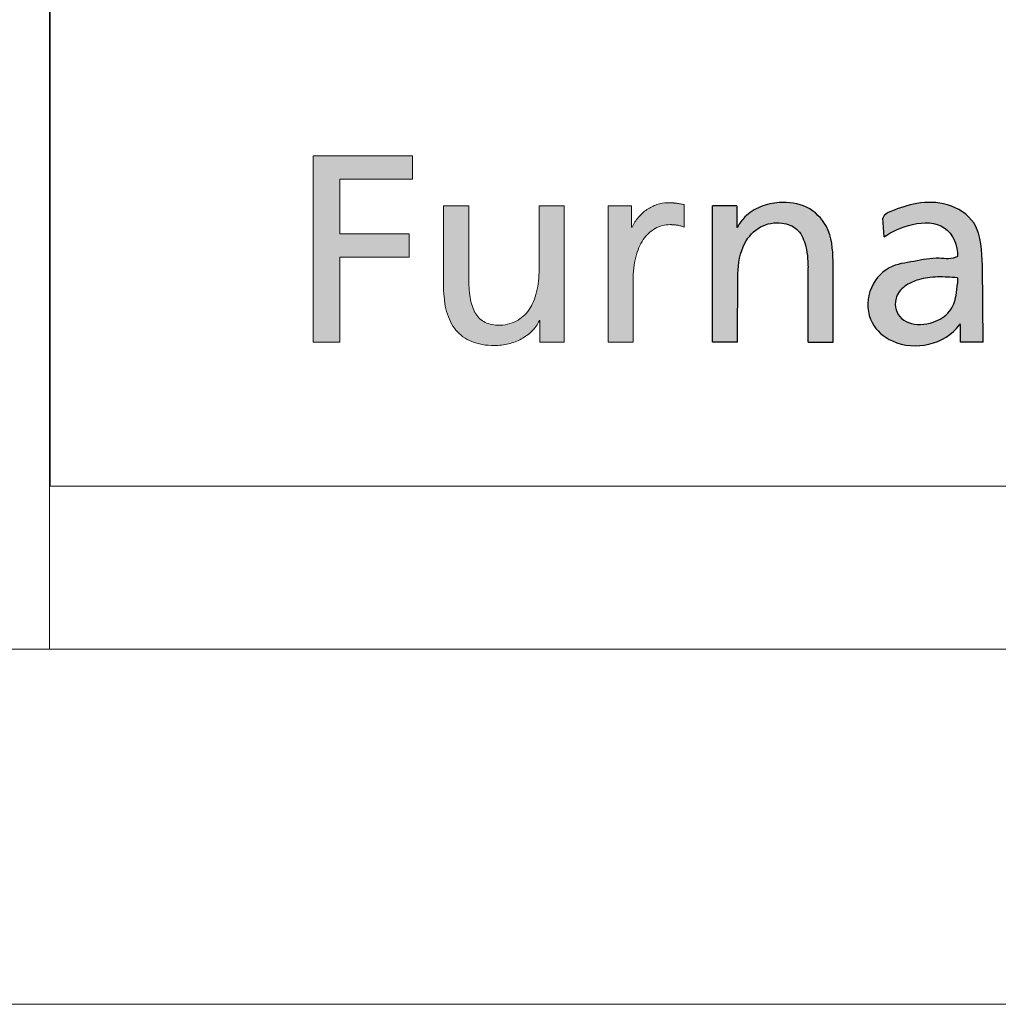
# Model space of a CAD drawing. Header units: millimetres. Extents: x 0 to 594, y 0 to 424.
# Tile 2 of 13: x 402 to 416, y 0 to 14. Entities that reach past the tile are written whole.
import ezdxf

# ---------------------------------------------------------------- set-up
doc = ezdxf.new("R2010")
doc.units = ezdxf.units.MM
doc.header["$LTSCALE"] = 0.25
doc.layers.add('FORMAT', color=7, linetype='Continuous')

# ---------------------------------------------------------------- blocks, each defined once
blk = doc.blocks.new('cajetin')
at = {"color": 7, "linetype": 'Continuous', "lineweight": 18}
for p, q in [((853.5, 7.5), (7.5, 7.5)), ((861, 0), (0, 0))]:
    blk.add_line(p, q, dxfattribs=at)
blk = doc.blocks.new('LOGO_sombreado')
at = {"linetype": 'Continuous'}
blk.add_hatch(color=7, dxfattribs=at).paths.add_polyline_path([(4.078, 4.32), (5.1, 4.32), (5.1, 4.651), (3.702, 4.651), (3.702, 2.023), (4.078, 2.023), (4.078, 3.22), (5.054, 3.22), (5.054, 3.551), (4.078, 3.551)], flags=0)
blk.add_hatch(color=7, dxfattribs=at).paths.add_polyline_path([(4.078, 4.32), (5.1, 4.32), (5.1, 4.651), (3.702, 4.651), (3.702, 2.023), (4.078, 2.023), (4.078, 3.22), (5.054, 3.22), (5.054, 3.551), (4.078, 3.551)], flags=0)
h = blk.add_hatch(color=7, dxfattribs=at)
edge = h.paths.add_edge_path(flags=0)
edge.add_spline(control_points=[(5.713, 2.196), (5.772, 2.125), (5.847, 2.071), (5.937, 2.034)], knot_values=[55, 55, 55, 55, 56, 56, 56, 56], weights=[1, 1, 1, 1], degree=3, periodic=0)
edge.add_spline(control_points=[(5.937, 2.034), (6.028, 1.997), (6.135, 1.977), (6.259, 1.977)], knot_values=[56, 56, 56, 56, 57, 57, 57, 57], weights=[1, 1, 1, 1], degree=3, periodic=0)
edge.add_arc((6.259, 2.796), 0.818, 269.9868, 283.8904)
edge.add_spline(control_points=[(6.456, 2.001), (6.519, 2.017), (6.58, 2.04), (6.635, 2.071)], knot_values=[0, 0, 0, 0, 1, 1, 1, 1], weights=[1, 1, 1, 1], degree=3, periodic=0)
edge.add_spline(control_points=[(6.635, 2.071), (6.69, 2.101), (6.741, 2.137), (6.784, 2.181)], knot_values=[1, 1, 1, 1, 2, 2, 2, 2], weights=[1, 1, 1, 1], degree=3, periodic=0)
edge.add_spline(control_points=[(6.784, 2.181), (6.827, 2.224), (6.863, 2.273), (6.889, 2.328)], knot_values=[2, 2, 2, 2, 3, 3, 3, 3], weights=[1, 1, 1, 1], degree=3, periodic=0)
edge.add_line((6.889, 2.328), (6.896, 2.328))
edge.add_line((6.896, 2.328), (6.896, 2.023))
edge.add_line((6.896, 2.023), (7.067, 2.023))
edge.add_line((7.067, 2.023), (7.238, 2.023))
edge.add_line((7.238, 2.023), (7.238, 2.263))
edge.add_line((7.238, 2.263), (7.238, 3.943))
edge.add_line((7.238, 3.943), (6.885, 3.943))
edge.add_line((6.885, 3.943), (6.885, 3.721))
edge.add_spline(control_points=[(6.885, 3.721), (6.885, 3.647), (6.885, 3.573), (6.885, 3.499), (6.885, 3.35), (6.885, 3.202), (6.885, 3.054), (6.885, 2.937), (6.873, 2.829), (6.85, 2.734)], knot_values=[30, 30, 30, 30, 31, 31, 31, 33, 33, 33, 34, 34, 34, 34], weights=[1, 1, 1, 1, 1, 1, 1, 1, 1, 1], degree=3, periodic=0)
edge.add_spline(control_points=[(6.85, 2.734), (6.827, 2.637), (6.792, 2.553), (6.696, 2.414), (6.636, 2.359), (6.562, 2.321)], knot_values=[34, 34, 34, 34, 35, 35, 36, 36, 36, 36], weights=[1, 1, 1, 1, 1, 1], degree=3, periodic=0)
edge.add_spline(control_points=[(6.562, 2.321), (6.489, 2.284), (6.402, 2.263), (6.301, 2.263)], knot_values=[36, 36, 36, 36, 37, 37, 37, 37], weights=[1, 1, 1, 1], degree=3, periodic=0)
edge.add_spline(control_points=[(6.301, 2.263), (6.224, 2.268), (6.16, 2.285), (6.107, 2.315)], knot_values=[37, 37, 37, 37, 38, 38, 38, 38], weights=[1, 1, 1, 1], degree=3, periodic=0)
edge.add_spline(control_points=[(6.107, 2.315), (6.054, 2.345), (6.013, 2.388), (5.982, 2.445)], knot_values=[38, 38, 38, 38, 39, 39, 39, 39], weights=[1, 1, 1, 1], degree=3, periodic=0)
edge.add_spline(control_points=[(5.982, 2.445), (5.95, 2.501), (5.928, 2.571), (5.914, 2.655)], knot_values=[39, 39, 39, 39, 40, 40, 40, 40], weights=[1, 1, 1, 1], degree=3, periodic=0)
edge.add_spline(control_points=[(5.914, 2.655), (5.9, 2.739), (5.894, 2.837), (5.894, 2.949), (5.894, 3.115), (5.894, 3.28), (5.894, 3.446), (5.894, 3.529), (5.894, 3.612), (5.894, 3.695), (5.894, 3.777), (5.894, 3.86), (5.894, 3.943)], knot_values=[40, 40, 40, 40, 41, 41, 41, 43, 43, 43, 44, 44, 44, 45, 45, 45, 45], weights=[1, 1, 1, 1, 1, 1, 1, 1, 1, 1, 1, 1, 1], degree=3, periodic=0)
edge.add_line((5.894, 3.943), (5.54, 3.943))
edge.add_spline(control_points=[(5.54, 3.943), (5.54, 3.848), (5.54, 3.753), (5.54, 3.658), (5.54, 3.563), (5.54, 3.468), (5.54, 3.372), (5.54, 3.182), (5.54, 2.992), (5.54, 2.802), (5.54, 2.673), (5.554, 2.557), (5.583, 2.455)], knot_values=[49, 49, 49, 49, 50, 50, 50, 51, 51, 51, 53, 53, 53, 54, 54, 54, 54], weights=[1, 1, 1, 1, 1, 1, 1, 1, 1, 1, 1, 1, 1], degree=3, periodic=0)
edge.add_spline(control_points=[(5.583, 2.455), (5.611, 2.354), (5.655, 2.267), (5.713, 2.196)], knot_values=[54, 54, 54, 54, 55, 55, 55, 55], weights=[1, 1, 1, 1], degree=3, periodic=0)
h = blk.add_hatch(color=7, dxfattribs=at)
edge = h.paths.add_edge_path(flags=0)
edge.add_line((8.928, 3.962), (8.875, 3.972))
edge.add_spline(control_points=[(8.875, 3.972), (8.858, 3.975), (8.841, 3.978), (8.823, 3.98)], knot_values=[22.132418, 22.132418, 22.132418, 22.132418, 23.132418, 23.132418, 23.132418, 23.132418], weights=[1, 1, 1, 1], degree=3, periodic=0)
edge.add_arc((8.709, 3.1), 0.888, 82.6219, 86.3614)
edge.add_spline(control_points=[(8.765, 3.986), (8.745, 3.987), (8.722, 3.988), (8.695, 3.988), (8.644, 3.988), (8.593, 3.979), (8.544, 3.963)], knot_values=[0.065266, 0.065266, 0.065266, 0.065266, 1.065266, 1.065266, 1.065266, 2.065266, 2.065266, 2.065266, 2.065266], weights=[1, 1, 1, 1, 1, 1, 1], degree=3, periodic=0)
edge.add_spline(control_points=[(8.544, 3.963), (8.495, 3.946), (8.448, 3.922), (8.404, 3.892)], knot_values=[2.065266, 2.065266, 2.065266, 2.065266, 3.065266, 3.065266, 3.065266, 3.065266], weights=[1, 1, 1, 1], degree=3, periodic=0)
edge.add_spline(control_points=[(8.404, 3.892), (8.36, 3.861), (8.319, 3.825), (8.283, 3.783)], knot_values=[3.065266, 3.065266, 3.065266, 3.065266, 4.065266, 4.065266, 4.065266, 4.065266], weights=[1, 1, 1, 1], degree=3, periodic=0)
edge.add_spline(control_points=[(8.283, 3.783), (8.248, 3.742), (8.218, 3.695), (8.194, 3.646)], knot_values=[4.065266, 4.065266, 4.065266, 4.065266, 5.065266, 5.065266, 5.065266, 5.065266], weights=[1, 1, 1, 1], degree=3, periodic=0)
edge.add_line((8.194, 3.646), (8.187, 3.646))
edge.add_line((8.187, 3.646), (8.187, 3.943))
edge.add_line((8.187, 3.943), (8.021, 3.943))
edge.add_line((8.021, 3.943), (7.856, 3.943))
edge.add_line((7.856, 3.943), (7.856, 3.703))
edge.add_line((7.856, 3.703), (7.856, 2.023))
edge.add_line((7.856, 2.023), (8.209, 2.023))
edge.add_spline(control_points=[(8.209, 2.023), (8.209, 2.314), (8.209, 2.605), (8.209, 2.896), (8.209, 3.017), (8.222, 3.126), (8.247, 3.222)], knot_values=[12.065266, 12.065266, 12.065266, 12.065266, 13.065266, 13.065266, 13.065266, 14.065266, 14.065266, 14.065266, 14.065266], weights=[1, 1, 1, 1, 1, 1, 1], degree=3, periodic=0)
edge.add_spline(control_points=[(8.247, 3.222), (8.271, 3.318), (8.307, 3.401), (8.352, 3.469)], knot_values=[14.065266, 14.065266, 14.065266, 14.065266, 15.065266, 15.065266, 15.065266, 15.065266], weights=[1, 1, 1, 1], degree=3, periodic=0)
edge.add_spline(control_points=[(8.352, 3.469), (8.398, 3.537), (8.454, 3.589), (8.518, 3.625)], knot_values=[15.065266, 15.065266, 15.065266, 15.065266, 16.065266, 16.065266, 16.065266, 16.065266], weights=[1, 1, 1, 1], degree=3, periodic=0)
edge.add_spline(control_points=[(8.518, 3.625), (8.582, 3.661), (8.654, 3.68), (8.733, 3.68)], knot_values=[16.065266, 16.065266, 16.065266, 16.065266, 17.065266, 17.065266, 17.065266, 17.065266], weights=[1, 1, 1, 1], degree=3, periodic=0)
edge.add_arc((8.733, 2.982), 0.698, 86.1548, 90.0023, ccw=False)
edge.add_spline(control_points=[(8.78, 3.678), (8.796, 3.677), (8.813, 3.675), (8.829, 3.673)], knot_values=[17.132418, 17.132418, 17.132418, 17.132418, 18.132418, 18.132418, 18.132418, 18.132418], weights=[1, 1, 1, 1], degree=3, periodic=0)
edge.add_spline(control_points=[(8.829, 3.673), (8.846, 3.67), (8.863, 3.667), (8.879, 3.662)], knot_values=[18.132418, 18.132418, 18.132418, 18.132418, 19.132418, 19.132418, 19.132418, 19.132418], weights=[1, 1, 1, 1], degree=3, periodic=0)
edge.add_spline(control_points=[(8.879, 3.662), (8.896, 3.658), (8.912, 3.652), (8.928, 3.646)], knot_values=[19.132418, 19.132418, 19.132418, 19.132418, 20.132418, 20.132418, 20.132418, 20.132418], weights=[1, 1, 1, 1], degree=3, periodic=0)
edge.add_line((8.928, 3.646), (8.928, 3.962))
h = blk.add_hatch(color=7, dxfattribs=at)
edge = h.paths.add_edge_path(flags=0)
edge.add_line((9.328, 2.026), (9.328, 3.946))
edge.add_line((9.328, 3.946), (9.67, 3.946))
edge.add_line((9.67, 3.946), (9.67, 3.641))
edge.add_line((9.67, 3.641), (9.678, 3.641))
edge.add_spline(control_points=[(9.678, 3.641), (9.704, 3.696), (9.793, 3.817), (10, 3.948), (10.305, 4.01), (10.669, 3.967), (10.997, 3.643), (11.021, 3.332), (11.026, 3.17)], knot_values=[0, 0, 0, 0, 0.090993, 0.223661, 0.358303, 0.55535, 0.750586, 1, 1, 1, 1], weights=[1, 1, 1, 1, 1, 1, 1, 1, 1], degree=3, periodic=0)
edge.add_line((11.026, 3.17), (11.026, 2.026))
edge.add_line((11.026, 2.026), (10.672, 2.026))
edge.add_line((10.672, 2.026), (10.672, 3.075))
edge.add_spline(control_points=[(10.672, 3.075), (10.669, 3.188), (10.66, 3.379), (10.536, 3.635), (10.28, 3.729), (9.984, 3.677), (9.726, 3.396), (9.691, 3.133), (9.683, 2.986)], knot_values=[0, 0, 0, 0, 0.181683, 0.307789, 0.426651, 0.591078, 0.760733, 1, 1, 1, 1], weights=[1, 1, 1, 1, 1, 1, 1, 1, 1], degree=3, periodic=0)
edge.add_line((9.683, 2.986), (9.681, 2.026))
edge.add_line((9.681, 2.026), (9.328, 2.026))
h = blk.add_hatch(color=7, dxfattribs=at)
edge = h.paths.add_edge_path(flags=0)
edge.add_spline(control_points=[(12.776, 3.232), (12.697, 3.183), (12.484, 3.232), (12.167, 3.156), (11.773, 3.111), (11.49, 2.752), (11.514, 2.287), (12.023, 1.86), (12.597, 1.99), (12.807, 2.27)], knot_values=[0, 0, 0, 0, 0.079966, 0.190057, 0.300094, 0.432511, 0.566689, 0.684622, 1, 1, 1, 1], weights=[1, 1, 1, 1, 1, 1, 1, 1, 1, 1], degree=3, periodic=0)
edge.add_spline(control_points=[(12.807, 2.27), (12.817, 2.296), (12.814, 2.27)], knot_values=[0, 0, 0, 1, 1, 1], weights=[1, 1, 1], degree=2, periodic=0)
edge.add_line((12.814, 2.27), (12.814, 2.023))
edge.add_line((12.814, 2.023), (13.139, 2.023))
edge.add_line((13.139, 2.023), (13.128, 3.106))
edge.add_spline(control_points=[(13.128, 3.106), (13.12, 3.292), (13.119, 3.706), (12.65, 4), (12.214, 4.002), (11.911, 3.898), (11.743, 3.828), (11.727, 3.77)], knot_values=[0, 0, 0, 0, 0.300445, 0.525135, 0.737289, 0.925487, 1, 1, 1, 1], weights=[1, 1, 1, 1, 1, 1, 1, 1], degree=3, periodic=0)
edge.add_line((11.727, 3.77), (11.744, 3.507))
edge.add_spline(control_points=[(11.744, 3.507), (11.927, 3.643), (12.567, 3.881), (12.789, 3.381), (12.776, 3.232)], knot_values=[0, 0, 0, 0, 0.658996, 1, 1, 1, 1], weights=[1, 1, 1, 1, 1], degree=3, periodic=0)
edge = h.paths.add_edge_path(flags=0)
edge.add_spline(control_points=[(12.776, 2.849), (12.772, 2.793), (12.762, 2.658), (12.682, 2.43), (12.419, 2.275), (12.142, 2.255), (11.913, 2.398), (11.87, 2.662), (12.044, 2.834), (12.252, 2.921), (12.499, 2.953), (12.683, 2.938), (12.776, 2.931)], knot_values=[0, 0, 0, 0, 0.068904, 0.168815, 0.283862, 0.42722, 0.488917, 0.605379, 0.695962, 0.771545, 0.884045, 1, 1, 1, 1], weights=[1, 1, 1, 1, 1, 1, 1, 1, 1, 1, 1, 1, 1], degree=3, periodic=0)
edge.add_line((12.776, 2.931), (12.776, 2.849))
at = {"color": 7, "linetype": 'Continuous', "lineweight": 18}
for p, q in [((0, 20), (0, 0)), ((3.702, 2.023), (3.702, 4.651)), ((3.702, 4.651), (5.1, 4.651)), ((3.702, 2.023), (3.702, 4.651)), ((5.1, 4.651), (5.1, 4.32)), ((4.078, 4.32), (4.078, 3.551)), ((5.1, 4.32), (4.078, 4.32)), ((4.078, 3.551), (5.054, 3.551)), ((5.054, 3.551), (5.054, 3.22)), ((5.054, 3.22), (4.078, 3.22)), ((4.078, 3.22), (4.078, 2.023)), ((4.078, 2.023), (3.702, 2.023)), ((0, 0), (72.5, 0))]:
    blk.add_line(p, q, dxfattribs=at)
blk.add_arc((6.259, 2.796), 0.818, 269.9868, 283.8904, dxfattribs=at)
at = {"color": 8, "linetype": 'Continuous', "lineweight": 0}
for points, knots in [([(5.894, 3.943), (5.864, 3.943), (5.835, 3.943), (5.805, 3.943), (5.746, 3.943), (5.688, 3.943), (5.629, 3.943), (5.599, 3.943), (5.57, 3.943), (5.54, 3.943)], [45, 45, 45, 45, 46, 46, 46, 48, 48, 48, 49, 49, 49, 49]), ([(5.54, 3.943), (5.54, 3.848), (5.54, 3.753), (5.54, 3.658), (5.54, 3.563), (5.54, 3.468), (5.54, 3.372), (5.54, 3.182), (5.54, 2.992), (5.54, 2.802), (5.54, 2.673), (5.554, 2.557), (5.583, 2.455)], [49, 49, 49, 49, 50, 50, 50, 51, 51, 51, 53, 53, 53, 54, 54, 54, 54]), ([(5.914, 2.655), (5.9, 2.739), (5.894, 2.837), (5.894, 2.949), (5.894, 3.115), (5.894, 3.28), (5.894, 3.446), (5.894, 3.529), (5.894, 3.612), (5.894, 3.695), (5.894, 3.777), (5.894, 3.86), (5.894, 3.943)], [40, 40, 40, 40, 41, 41, 41, 43, 43, 43, 44, 44, 44, 45, 45, 45, 45]), ([(7.238, 3.943), (7.209, 3.943), (7.179, 3.943), (7.15, 3.943), (7.091, 3.943), (7.032, 3.943), (6.973, 3.943), (6.944, 3.943), (6.914, 3.943), (6.885, 3.943)], [25, 25, 25, 25, 26, 26, 26, 28, 28, 28, 29, 29, 29, 29]), ([(7.238, 2.263), (7.238, 2.318), (7.238, 2.373), (7.238, 2.428), (7.238, 2.533), (7.238, 2.638), (7.238, 2.743), (7.238, 2.823), (7.238, 2.903), (7.238, 2.983), (7.238, 3.143), (7.238, 3.303), (7.238, 3.463), (7.238, 3.623), (7.238, 3.783), (7.238, 3.943)], [20, 20, 20, 20, 21, 21, 21, 22, 22, 22, 23, 23, 23, 24, 24, 24, 25, 25, 25, 25]), ([(8.765, 3.986), (8.745, 3.987), (8.722, 3.988), (8.695, 3.988), (8.644, 3.988), (8.593, 3.979), (8.544, 3.963)], [0.065266, 0.065266, 0.065266, 0.065266, 1.065266, 1.065266, 1.065266, 2.065266, 2.065266, 2.065266, 2.065266]), ([(6.885, 3.721), (6.885, 3.647), (6.885, 3.573), (6.885, 3.499), (6.885, 3.35), (6.885, 3.202), (6.885, 3.054), (6.885, 2.937), (6.873, 2.829), (6.85, 2.734)], [30, 30, 30, 30, 31, 31, 31, 33, 33, 33, 34, 34, 34, 34]), ([(8.209, 2.023), (8.209, 2.314), (8.209, 2.605), (8.209, 2.896), (8.209, 3.017), (8.222, 3.126), (8.247, 3.222)], [12.065266, 12.065266, 12.065266, 12.065266, 13.065266, 13.065266, 13.065266, 14.065266, 14.065266, 14.065266, 14.065266]), ([(6.85, 2.734), (6.827, 2.637), (6.792, 2.553), (6.696, 2.414), (6.636, 2.359), (6.562, 2.321)], [34, 34, 34, 34, 35, 35, 36, 36, 36, 36]), ([(6.889, 2.328), (6.89, 2.328), (6.892, 2.328), (6.893, 2.328), (6.894, 2.328), (6.894, 2.328), (6.894, 2.328), (6.894, 2.328), (6.895, 2.328), (6.895, 2.328), (6.895, 2.328), (6.895, 2.328), (6.895, 2.328), (6.896, 2.328), (6.896, 2.328), (6.896, 2.328)], [3, 3, 3, 3, 4, 4, 4, 5, 5, 5, 6, 6, 6, 7, 7, 7, 8, 8, 8, 8]), ([(6.896, 2.328), (6.896, 2.302), (6.896, 2.277), (6.896, 2.251), (6.896, 2.226), (6.896, 2.201), (6.896, 2.175), (6.896, 2.15), (6.896, 2.124), (6.896, 2.099), (6.896, 2.095), (6.896, 2.091), (6.896, 2.087), (6.896, 2.078), (6.896, 2.07), (6.896, 2.061), (6.896, 2.056), (6.896, 2.051), (6.896, 2.047), (6.896, 2.043), (6.896, 2.039), (6.896, 2.035), (6.896, 2.031), (6.896, 2.027), (6.896, 2.023)], [8, 8, 8, 8, 9, 9, 9, 10, 10, 10, 12, 12, 12, 13, 13, 13, 14, 14, 14, 15, 15, 15, 16, 16, 16, 17, 17, 17, 17])]:
    blk.add_open_spline(points, degree=3, knots=knots, dxfattribs=at)
for points in [[(6.885, 3.943), (6.885, 3.869), (6.885, 3.795), (6.885, 3.721)], [(8.021, 3.943), (7.966, 3.943), (7.911, 3.943), (7.856, 3.943)], [(7.856, 3.943), (7.856, 3.863), (7.856, 3.783), (7.856, 3.703)], [(8.187, 3.943), (8.132, 3.943), (8.077, 3.943), (8.021, 3.943)], [(8.187, 3.646), (8.187, 3.745), (8.187, 3.844), (8.187, 3.943)], [(8.404, 3.892), (8.36, 3.861), (8.319, 3.825), (8.283, 3.783)], [(8.544, 3.963), (8.495, 3.946), (8.448, 3.922), (8.404, 3.892)], [(8.875, 3.972), (8.858, 3.975), (8.841, 3.978), (8.823, 3.98)], [(8.928, 3.962), (8.911, 3.965), (8.893, 3.969), (8.875, 3.972)], [(8.928, 3.646), (8.928, 3.751), (8.928, 3.856), (8.928, 3.962)], [(8.283, 3.783), (8.248, 3.742), (8.218, 3.695), (8.194, 3.646)], [(7.856, 3.703), (7.856, 3.143), (7.856, 2.583), (7.856, 2.023)], [(8.194, 3.646), (8.192, 3.646), (8.189, 3.646), (8.187, 3.646)], [(8.352, 3.469), (8.398, 3.537), (8.454, 3.589), (8.518, 3.625)], [(8.518, 3.625), (8.582, 3.661), (8.654, 3.68), (8.733, 3.68)], [(8.78, 3.678), (8.796, 3.677), (8.813, 3.675), (8.829, 3.673)], [(8.829, 3.673), (8.846, 3.67), (8.863, 3.667), (8.879, 3.662)], [(8.879, 3.662), (8.896, 3.658), (8.912, 3.652), (8.928, 3.646)], [(8.247, 3.222), (8.271, 3.318), (8.307, 3.401), (8.352, 3.469)], [(5.982, 2.445), (5.95, 2.501), (5.928, 2.571), (5.914, 2.655)], [(5.583, 2.455), (5.611, 2.354), (5.655, 2.267), (5.713, 2.196)], [(6.107, 2.315), (6.054, 2.345), (6.013, 2.388), (5.982, 2.445)], [(6.301, 2.263), (6.224, 2.268), (6.16, 2.285), (6.107, 2.315)], [(6.562, 2.321), (6.489, 2.284), (6.402, 2.263), (6.301, 2.263)], [(6.784, 2.181), (6.827, 2.224), (6.863, 2.273), (6.889, 2.328)], [(7.238, 2.023), (7.238, 2.103), (7.238, 2.183), (7.238, 2.263)], [(5.713, 2.196), (5.772, 2.125), (5.847, 2.071), (5.937, 2.034)], [(6.635, 2.071), (6.69, 2.101), (6.741, 2.137), (6.784, 2.181)], [(5.937, 2.034), (6.028, 1.997), (6.135, 1.977), (6.259, 1.977)], [(6.456, 2.001), (6.519, 2.017), (6.58, 2.04), (6.635, 2.071)], [(6.896, 2.023), (6.953, 2.023), (7.01, 2.023), (7.067, 2.023)], [(7.067, 2.023), (7.124, 2.023), (7.181, 2.023), (7.238, 2.023)], [(7.856, 2.023), (7.974, 2.023), (8.092, 2.023), (8.209, 2.023)]]:
    blk.add_open_spline(points, degree=3, dxfattribs=at)
for points, weights in [([(8.823, 3.98), (8.804, 3.983), (8.785, 3.985), (8.765, 3.986)], [1, 0.999645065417, 0.999645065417, 1]), ([(8.733, 3.68), (8.749, 3.68), (8.764, 3.679), (8.78, 3.678)], [1, 0.99962425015, 0.99962425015, 1])]:
    blk.add_rational_spline(points, weights, degree=3, dxfattribs=at)
at = {"color": 7, "linetype": 'Continuous', "lineweight": 0}
blk.add_open_spline([(12.807, 2.27), (12.817, 2.296), (12.814, 2.27)], degree=2, dxfattribs=at)
at = {"layer": 'FORMAT', "color": 7}
for p, q in [((9.67, 3.946), (9.328, 3.946)), ((9.328, 2.026), (9.328, 3.946)), ((9.67, 3.946), (9.67, 3.641)), ((11.744, 3.507), (11.727, 3.77)), ((9.678, 3.641), (9.67, 3.641)), ((10.672, 2.026), (10.672, 3.075)), ((11.026, 2.026), (11.026, 3.17)), ((13.139, 2.023), (13.128, 3.106)), ((9.681, 2.026), (9.683, 2.986)), ((12.776, 2.931), (12.776, 2.849)), ((12.814, 2.27), (12.814, 2.023)), ((9.681, 2.026), (9.328, 2.026)), ((10.672, 2.026), (11.026, 2.026)), ((13.139, 2.023), (12.814, 2.023))]:
    blk.add_line(p, q, dxfattribs=at)
for points, knots in [([(11.026, 3.17), (11.021, 3.332), (10.997, 3.643), (10.669, 3.967), (10.305, 4.01), (10, 3.948), (9.793, 3.817), (9.704, 3.696), (9.678, 3.641)], [0, 0, 0, 0, 0.249414, 0.44465, 0.641697, 0.776339, 0.909007, 1, 1, 1, 1]), ([(13.128, 3.106), (13.12, 3.292), (13.119, 3.706), (12.65, 4), (12.214, 4.002), (11.911, 3.898), (11.743, 3.828), (11.727, 3.77)], [0, 0, 0, 0, 0.300445, 0.525135, 0.737289, 0.925487, 1, 1, 1, 1]), ([(11.744, 3.507), (11.927, 3.643), (12.567, 3.881), (12.789, 3.381), (12.776, 3.232)], [0, 0, 0, 0, 0.658996, 1, 1, 1, 1]), ([(9.683, 2.986), (9.691, 3.133), (9.726, 3.396), (9.984, 3.677), (10.28, 3.729), (10.536, 3.635), (10.66, 3.379), (10.669, 3.188), (10.672, 3.075)], [0, 0, 0, 0, 0.239267, 0.408922, 0.573349, 0.692211, 0.818317, 1, 1, 1, 1]), ([(12.776, 3.232), (12.697, 3.183), (12.484, 3.232), (12.167, 3.156), (11.773, 3.111), (11.49, 2.752), (11.514, 2.287), (12.023, 1.86), (12.597, 1.99), (12.807, 2.27)], [0, 0, 0, 0, 0.079966, 0.190057, 0.300094, 0.432511, 0.566689, 0.684622, 1, 1, 1, 1]), ([(12.776, 2.931), (12.683, 2.938), (12.499, 2.953), (12.252, 2.921), (12.044, 2.834), (11.87, 2.662), (11.913, 2.398), (12.142, 2.255), (12.419, 2.275), (12.682, 2.43), (12.762, 2.658), (12.772, 2.793), (12.776, 2.849)], [0, 0, 0, 0, 0.115955, 0.228455, 0.304038, 0.394621, 0.511083, 0.57278, 0.716138, 0.831185, 0.931096, 1, 1, 1, 1])]:
    blk.add_open_spline(points, degree=3, knots=knots, dxfattribs=at)

msp = doc.modelspace()

# ---------------------------------------------------------------- linework, layer by layer
at = {"color": 7, "linetype": 'Continuous', "lineweight": 18}
for p, q in [((402.554, 51.742), (402.554, 5.174)), ((402.554, 5.174), (588.826, 5.174))]:
    msp.add_line(p, q, dxfattribs=at)

# ---------------------------------------------------------------- block references
at = {"xscale": 0.689895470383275, "yscale": 0.689895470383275, "zscale": 0.689895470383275}
msp.add_blockref('cajetin', (0, 0), dxfattribs=at)
at = {"color": 7, "linetype": 'Continuous', "xscale": 1.034843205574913, "yscale": 1.034843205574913, "zscale": 1.034843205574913}
msp.add_blockref('LOGO_sombreado', (402.564, 7.552), dxfattribs=at)

doc.saveas('drawing.dxf')
